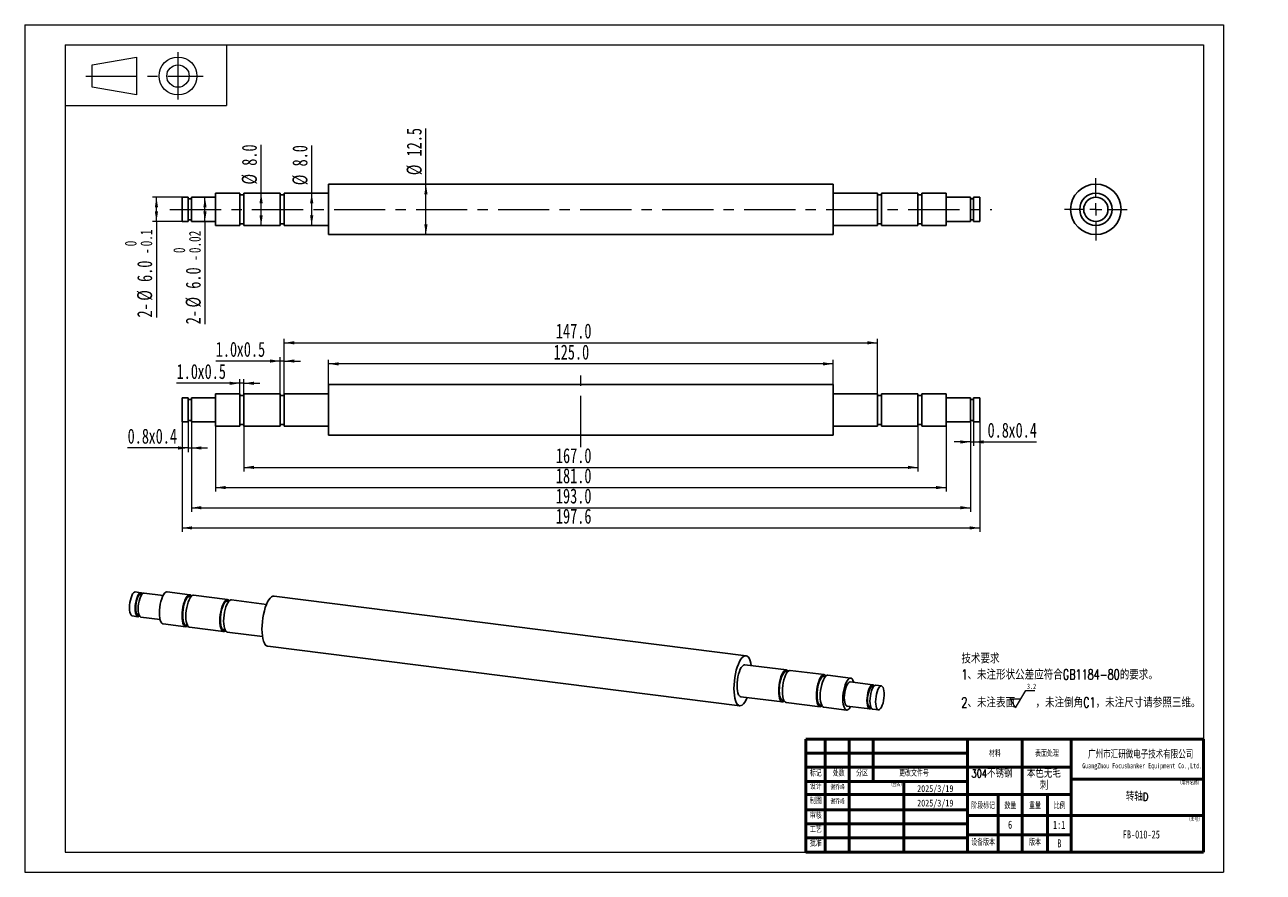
# Model space of a CAD drawing. Header units: millimetres. Extents: x 0 to 307, y 0 to 210.
import ezdxf

# ---------------------------------------------------------------- set-up
doc = ezdxf.new("R2010")
doc.units = ezdxf.units.MM
doc.linetypes.add('CENTERX2', pattern=[20.32, 12.7, -2.54, 2.54, -2.54])
doc.styles.add('SLDTEXTSTYLE0', font='TXT', dxfattribs={"width": 0.7, "bigfont": 'bigfont'})
doc.styles.add('SLDTEXTSTYLE1', font='TXT', dxfattribs={"width": 0.7})
doc.styles.add('SLDTEXTSTYLE2', font='TXT', dxfattribs={"width": 0.75, "bigfont": 'bigfont'})
doc.styles.add('SLDTEXTSTYLE3', font='TXT', dxfattribs={"width": 0.75})
doc.dimstyles.new('SLDDIMSTYLE0', dxfattribs={"dimtxt": 3.950146, "dimasz": 2.5, "dimexe": 0, "dimexo": 0.0625, "dimgap": 0.987537, "dimtad": 2, "dimdec": 1, "dimrnd": 1e-09, "dimzin": 12, "dimdsep": 46, "dimtxsty": 'SLDTEXTSTYLE1', "dimsah": 1, "dimcen": 0.09, "dimadec": 0, "dimazin": 3, "dimtfac": 1, "dimtofl": 0, "dimtmove": 0, "dimatfit": 3, "dimfxl": 0, "dimfrac": 2, "dimtolj": 1, "dimtzin": 12, "dimarcsym": 0})
doc.dimstyles.new('SLDDIMSTYLE1', dxfattribs={"dimtxt": 3.950146, "dimasz": 2.5, "dimexe": 0, "dimexo": 0.0625, "dimgap": 0.987537, "dimtad": 2, "dimdec": 1, "dimrnd": 1e-09, "dimzin": 4, "dimdsep": 46, "dimtxsty": 'SLDTEXTSTYLE1', "dimsah": 1, "dimcen": 0.09, "dimadec": 0, "dimazin": 1, "dimtfac": 1, "dimtofl": 0, "dimtmove": 0, "dimatfit": 3, "dimfxl": 0, "dimfrac": 2, "dimtolj": 1, "dimtzin": 12, "dimarcsym": 0})
doc.dimstyles.new('SLDDIMSTYLE2', dxfattribs={"dimtxt": 3.950146, "dimasz": 2.5, "dimexe": 0, "dimexo": 0.0625, "dimgap": 0.987537, "dimtad": 2, "dimdec": 1, "dimrnd": 1e-09, "dimzin": 4, "dimdsep": 46, "dimtxsty": 'SLDTEXTSTYLE1', "dimsah": 1, "dimcen": 0.09, "dimadec": 0, "dimazin": 1, "dimtol": 1, "dimtm": 0.02, "dimtfac": 1, "dimtofl": 0, "dimtmove": 0, "dimatfit": 3, "dimfxl": 0, "dimfrac": 2, "dimtolj": 1, "dimtzin": 0, "dimarcsym": 0})
doc.dimstyles.new('SLDDIMSTYLE3', dxfattribs={"dimtxt": 3.950146, "dimasz": 2.5, "dimexe": 0, "dimexo": 0.0625, "dimgap": 0.987537, "dimtad": 2, "dimdec": 1, "dimrnd": 1e-09, "dimzin": 4, "dimdsep": 46, "dimtxsty": 'SLDTEXTSTYLE1', "dimsah": 1, "dimcen": 0.09, "dimadec": 0, "dimazin": 1, "dimtol": 1, "dimtm": 0.1, "dimtfac": 1, "dimtdec": 1, "dimtofl": 0, "dimtmove": 0, "dimatfit": 3, "dimfxl": 0, "dimfrac": 2, "dimtolj": 1, "dimtzin": 0, "dimarcsym": 0})
doc.dimstyles.new('SLDDIMSTYLE4', dxfattribs={"dimtxt": 3.950146, "dimasz": 2.5, "dimexe": 0, "dimexo": 0.0625, "dimgap": 0.987537, "dimtad": 2, "dimdec": 1, "dimrnd": 1e-09, "dimzin": 4, "dimdsep": 46, "dimtxsty": 'SLDTEXTSTYLE1', "dimsah": 1, "dimcen": 0.09, "dimadec": 0, "dimazin": 1, "dimtfac": 1, "dimtmove": 0, "dimatfit": 0, "dimfxl": 0, "dimfrac": 2, "dimtolj": 1, "dimtzin": 12, "dimarcsym": 0})
doc.dimstyles.new('SLDDIMSTYLE5', dxfattribs={"dimtxt": 3.950146, "dimasz": 2.5, "dimexe": 0, "dimexo": 0.0625, "dimgap": 0.987537, "dimtad": 2, "dimdec": 1, "dimrnd": 1e-09, "dimdsep": 46, "dimtxsty": 'SLDTEXTSTYLE1', "dimsah": 1, "dimcen": 0.09, "dimadec": 0, "dimazin": 2, "dimtfac": 1, "dimtmove": 0, "dimatfit": 0, "dimfxl": 0, "dimfrac": 2, "dimtolj": 1, "dimtzin": 12, "dimarcsym": 0})

# ---------------------------------------------------------------- blocks, each defined once
blk = doc.blocks.new('SW_NOTE_0')
at = {"color": 0, "linetype": 'Continuous', "lineweight": 0}
for p, q in [((13.44, -10.29), (15.97, -6.01)), ((15.97, -6.01), (18.21, -6.01)), ((13.44, -10.29), (12.17, -8.15)), ((14.7, -8.15), (12.17, -8.15))]:
    blk.add_line(p, q, dxfattribs=at)
at = {"color": 0, "linetype": 'Continuous', "lineweight": 0, "attachment_point": 1}
for s, insert, char_height, style in [('技术要求', (0, 3.22), 2.5, 'SLDTEXTSTYLE0'), ('1、未注形状公差应符合GB1184-80的要求。', (0, -0.78), 2.5, 'SLDTEXTSTYLE0'), ('3.2', (16.24, -4.3), 1.323, 'SLDTEXTSTYLE1'), ('2、未注表面', (0, -7.68), 2.5, 'SLDTEXTSTYLE0'), ('，未注倒角C1，未注尺寸请参照三维。', (18.36, -7.68), 2.5, 'SLDTEXTSTYLE0')]:
    blk.add_mtext(s, dxfattribs=dict(at, insert=insert, char_height=char_height, style=style))
blk = doc.blocks.new('SW_NOTE_0_1')
at = {"color": 0, "linetype": 'Continuous', "lineweight": 0, "char_height": 2, "attachment_point": 2, "style": 'SLDTEXTSTYLE2'}
for s, insert in [('本色无毛', (5.25, 2.58)), ('刺', (5.31, -0.42))]:
    blk.add_mtext(s, dxfattribs=dict(at, insert=insert))
blk = doc.blocks.new('SW_NOTE_0_2')
at = {"color": 0, "linetype": 'Continuous', "lineweight": 0, "attachment_point": 2}
for s, insert, char_height, style in [('广州市汇研微电子技术有限公司', (16.21, 2.45), 1.9, 'SLDTEXTSTYLE0'), ('GuangZhou Focusbanker Equipment Co.,Ltd.', (16.58, -0.62), 1.3, 'SLDTEXTSTYLE1')]:
    blk.add_mtext(s, dxfattribs=dict(at, insert=insert, char_height=char_height, style=style))
blk = doc.blocks.new('_D')
at = {"color": 7, "linetype": 'Continuous', "lineweight": 0}
for p, q in [((99.38, 170.51), (99.38, 184.29)), ((99.38, 158.01), (99.38, 170.51))]:
    blk.add_line(p, q, dxfattribs=at)
at = {"color": 7, "linetype": 'Continuous', "lineweight": 18}
for points in [[(99.38, 170.51), (98.98, 168.01), (99.78, 168.01)], [(99.38, 158.01), (99.78, 160.51), (98.98, 160.51)]]:
    blk.add_solid(points, dxfattribs=at)
at = {"color": 7, "linetype": 'Continuous', "lineweight": 18, "char_height": 3.704, "attachment_point": 1, "rotation": 90, "style": 'SLDTEXTSTYLE1'}
for s, insert in [('12.5', (94.61, 177.37)), ('%%c', (94.61, 172.73))]:
    blk.add_mtext(s, dxfattribs=dict(at, insert=insert))
blk = doc.blocks.new('_D_1')
at = {"color": 7, "linetype": 'Continuous', "lineweight": 0}
for p, q in [((71.08, 168.26), (71.08, 180.08)), ((71.08, 160.26), (71.08, 168.26))]:
    blk.add_line(p, q, dxfattribs=at)
at = {"color": 7, "linetype": 'Continuous', "lineweight": 18}
for points in [[(71.08, 168.26), (70.68, 165.76), (71.48, 165.76)], [(71.08, 160.26), (71.48, 162.76), (70.68, 162.76)]]:
    blk.add_solid(points, dxfattribs=at)
at = {"color": 7, "linetype": 'Continuous', "lineweight": 18, "char_height": 3.704, "attachment_point": 1, "rotation": 90, "style": 'SLDTEXTSTYLE1'}
for s, insert in [('8.0', (66.31, 174.89)), ('%%c', (66.31, 170.24))]:
    blk.add_mtext(s, dxfattribs=dict(at, insert=insert))
blk = doc.blocks.new('_D_2')
at = {"color": 7, "linetype": 'Continuous', "lineweight": 0}
for p, q in [((58.55, 168.26), (58.55, 180.25)), ((58.55, 160.26), (58.55, 168.26))]:
    blk.add_line(p, q, dxfattribs=at)
at = {"color": 7, "linetype": 'Continuous', "lineweight": 18}
for points in [[(58.55, 168.26), (58.15, 165.76), (58.95, 165.76)], [(58.55, 160.26), (58.95, 162.76), (58.15, 162.76)]]:
    blk.add_solid(points, dxfattribs=at)
at = {"color": 7, "linetype": 'Continuous', "lineweight": 18, "char_height": 3.704, "attachment_point": 1, "rotation": 90, "style": 'SLDTEXTSTYLE1'}
for s, insert in [('8.0', (53.78, 175.06)), ('%%c', (53.78, 170.41))]:
    blk.add_mtext(s, dxfattribs=dict(at, insert=insert))
blk = doc.blocks.new('_D_3')
at = {"color": 7, "linetype": 'Continuous', "lineweight": 0}
for q in [(44.64, 167.26), (44.64, 135.78)]:
    blk.add_line((44.64, 161.26), q, dxfattribs=at)
at = {"color": 7, "linetype": 'Continuous', "lineweight": 18}
for points in [[(44.64, 167.26), (44.24, 164.76), (45.04, 164.76)], [(44.64, 161.26), (45.04, 163.76), (44.24, 163.76)]]:
    blk.add_solid(points, dxfattribs=at)
at = {"color": 7, "linetype": 'Continuous', "lineweight": 18, "attachment_point": 1, "rotation": 90, "style": 'SLDTEXTSTYLE1'}
for s, insert, char_height in [('0.02', (40.68, 153.42), 2.91), ('0', (36.8, 153.42), 2.91), ('6.0', (39.87, 144.59), 3.704), ('-', (40.68, 151.5), 2.91), ('%%c', (39.87, 139.94), 3.704), ('2-', (39.87, 135.78), 3.704)]:
    blk.add_mtext(s, dxfattribs=dict(at, insert=insert, char_height=char_height))
blk = doc.blocks.new('_D_4')
at = {"color": 7, "linetype": 'Continuous', "lineweight": 0}
for p, q in [((38.97, 167.26), (31.62, 167.26)), ((32.62, 161.26), (32.62, 167.26)), ((38.97, 161.26), (31.62, 161.26)), ((32.62, 161.26), (32.62, 137.46))]:
    blk.add_line(p, q, dxfattribs=at)
at = {"color": 7, "linetype": 'Continuous', "lineweight": 18}
for points in [[(32.62, 167.26), (32.22, 164.76), (33.02, 164.76)], [(32.62, 161.26), (33.02, 163.76), (32.22, 163.76)]]:
    blk.add_solid(points, dxfattribs=at)
at = {"color": 7, "linetype": 'Continuous', "lineweight": 18, "attachment_point": 1, "rotation": 90, "style": 'SLDTEXTSTYLE1'}
for s, insert, char_height in [('0.1', (28.66, 155.1), 2.91), ('0', (24.78, 155.1), 2.91), ('-', (28.66, 153.19), 2.91), ('6.0', (27.84, 146.27), 3.704), ('%%c', (27.84, 141.62), 3.704), ('2-', (27.84, 137.46), 3.704)]:
    blk.add_mtext(s, dxfattribs=dict(at, insert=insert, char_height=char_height))
blk = doc.blocks.new('SW_CENTERMARKSYMBOL_0')
at = {"color": 0, "linetype": 'Continuous', "lineweight": 18}
for p, q in [((0, 3), (0, 7.75)), ((-3, 0), (-7.75, 0)), ((0, 0), (-1.5, 0)), ((0, 0), (0, 1.5)), ((0, 0), (0, -1.5)), ((0, 0), (1.5, 0)), ((3, 0), (7.75, 0)), ((0, -3), (0, -7.75))]:
    blk.add_line(p, q, dxfattribs=at)
blk = doc.blocks.new('_D_5')
at = {"color": 7, "linetype": 'Continuous', "lineweight": 0}
for p, q in [((75.27, 120.82), (75.27, 126.97)), ((200.27, 125.97), (75.27, 125.97)), ((200.27, 120.82), (200.27, 126.97))]:
    blk.add_line(p, q, dxfattribs=at)
at = {"color": 7, "linetype": 'Continuous', "lineweight": 18}
for points in [[(75.27, 125.97), (77.77, 125.57), (77.77, 126.37)], [(200.27, 125.97), (197.77, 126.37), (197.77, 125.57)]]:
    blk.add_solid(points, dxfattribs=at)
at = {"color": 7, "linetype": 'Continuous', "lineweight": 18, "insert": (131.01, 130.74), "char_height": 3.704, "attachment_point": 1, "style": 'SLDTEXTSTYLE1'}
blk.add_mtext('125.0', dxfattribs=at)
blk = doc.blocks.new('_D_6')
at = {"color": 7, "linetype": 'Continuous', "lineweight": 0}
for p, q in [((64.27, 118.57), (64.27, 132.19)), ((211.27, 118.57), (211.27, 132.19)), ((64.27, 131.19), (211.27, 131.19))]:
    blk.add_line(p, q, dxfattribs=at)
at = {"color": 7, "linetype": 'Continuous', "lineweight": 18}
for points in [[(64.27, 131.19), (66.77, 130.79), (66.77, 131.59)], [(211.27, 131.19), (208.77, 131.59), (208.77, 130.79)]]:
    blk.add_solid(points, dxfattribs=at)
at = {"color": 7, "linetype": 'Continuous', "lineweight": 18, "insert": (131.58, 135.97), "char_height": 3.704, "attachment_point": 1, "style": 'SLDTEXTSTYLE1'}
blk.add_mtext('147.0', dxfattribs=at)
blk = doc.blocks.new('_D_7')
at = {"color": 7, "linetype": 'Continuous', "lineweight": 0}
for p, q in [((63.27, 126.67), (47.31, 126.67)), ((63.27, 118.57), (63.27, 127.67)), ((64.27, 126.67), (63.27, 126.67)), ((64.27, 118.57), (64.27, 127.67)), ((64.27, 126.67), (68.27, 126.67))]:
    blk.add_line(p, q, dxfattribs=at)
at = {"color": 7, "linetype": 'Continuous', "lineweight": 18}
for points in [[(63.27, 126.67), (60.77, 127.07), (60.77, 126.27)], [(64.27, 126.67), (66.77, 126.27), (66.77, 127.07)]]:
    blk.add_solid(points, dxfattribs=at)
at = {"color": 7, "linetype": 'Continuous', "lineweight": 18, "char_height": 3.704, "attachment_point": 1, "style": 'SLDTEXTSTYLE1'}
for s, insert in [('1.0', (47.31, 131.44)), ('x0.5', (52.5, 131.44))]:
    blk.add_mtext(s, dxfattribs=dict(at, insert=insert))
blk = doc.blocks.new('_D_8')
at = {"color": 7, "linetype": 'Continuous', "lineweight": 0}
for p, q in [((47.27, 110.57), (47.27, 94.32)), ((228.27, 110.57), (228.27, 94.32)), ((47.27, 95.32), (228.27, 95.32))]:
    blk.add_line(p, q, dxfattribs=at)
at = {"color": 7, "linetype": 'Continuous', "lineweight": 18}
for points in [[(47.27, 95.32), (49.77, 94.92), (49.77, 95.72)], [(228.27, 95.32), (225.77, 95.72), (225.77, 94.92)]]:
    blk.add_solid(points, dxfattribs=at)
at = {"color": 7, "linetype": 'Continuous', "lineweight": 18, "insert": (131.58, 100.09), "char_height": 3.704, "attachment_point": 1, "style": 'SLDTEXTSTYLE1'}
blk.add_mtext('181.0', dxfattribs=at)
blk = doc.blocks.new('_D_9')
at = {"color": 7, "linetype": 'Continuous', "lineweight": 0}
for p, q in [((41.27, 111.57), (41.27, 89.32)), ((234.27, 111.57), (234.27, 89.32)), ((41.27, 90.32), (234.27, 90.32))]:
    blk.add_line(p, q, dxfattribs=at)
at = {"color": 7, "linetype": 'Continuous', "lineweight": 18}
for points in [[(41.27, 90.32), (43.77, 89.92), (43.77, 90.72)], [(234.27, 90.32), (231.77, 90.72), (231.77, 89.92)]]:
    blk.add_solid(points, dxfattribs=at)
at = {"color": 7, "linetype": 'Continuous', "lineweight": 18, "insert": (131.58, 95.09), "char_height": 3.704, "attachment_point": 1, "style": 'SLDTEXTSTYLE1'}
blk.add_mtext('193.0', dxfattribs=at)
blk = doc.blocks.new('_D_10')
at = {"color": 7, "linetype": 'Continuous', "lineweight": 0}
for p, q in [((38.97, 111.57), (38.97, 84.32)), ((236.57, 111.57), (236.57, 84.32)), ((38.97, 85.32), (236.57, 85.32))]:
    blk.add_line(p, q, dxfattribs=at)
at = {"color": 7, "linetype": 'Continuous', "lineweight": 18}
for points in [[(38.97, 85.32), (41.47, 84.92), (41.47, 85.72)], [(236.57, 85.32), (234.07, 85.72), (234.07, 84.92)]]:
    blk.add_solid(points, dxfattribs=at)
at = {"color": 7, "linetype": 'Continuous', "lineweight": 18, "insert": (131.58, 90.09), "char_height": 3.704, "attachment_point": 1, "style": 'SLDTEXTSTYLE1'}
blk.add_mtext('197.6', dxfattribs=at)
blk = doc.blocks.new('_D_11')
at = {"color": 7, "linetype": 'Continuous', "lineweight": 0}
for p, q in [((234.27, 111.57), (234.27, 105.62)), ((235.07, 111.57), (235.07, 105.62)), ((234.27, 106.62), (230.27, 106.62)), ((234.27, 106.62), (235.07, 106.62)), ((235.07, 106.62), (250.62, 106.62))]:
    blk.add_line(p, q, dxfattribs=at)
at = {"color": 7, "linetype": 'Continuous', "lineweight": 18}
for points in [[(234.27, 106.62), (231.77, 107.02), (231.77, 106.22)], [(235.07, 106.62), (237.57, 106.22), (237.57, 107.02)]]:
    blk.add_solid(points, dxfattribs=at)
at = {"color": 7, "linetype": 'Continuous', "lineweight": 18, "char_height": 3.704, "attachment_point": 1, "style": 'SLDTEXTSTYLE1'}
for s, insert in [('0.8', (238.52, 111.4)), ('x0.4', (243.7, 111.4))]:
    blk.add_mtext(s, dxfattribs=dict(at, insert=insert))
blk = doc.blocks.new('_D_12')
at = {"color": 7, "linetype": 'Continuous', "lineweight": 0}
for p, q in [((40.47, 111.57), (40.47, 104.13)), ((41.27, 111.57), (41.27, 104.13)), ((40.47, 105.13), (25.48, 105.13)), ((40.47, 105.13), (41.27, 105.13)), ((41.27, 105.13), (45.27, 105.13))]:
    blk.add_line(p, q, dxfattribs=at)
at = {"color": 7, "linetype": 'Continuous', "lineweight": 18}
for points in [[(40.47, 105.13), (37.97, 105.53), (37.97, 104.73)], [(41.27, 105.13), (43.77, 104.73), (43.77, 105.53)]]:
    blk.add_solid(points, dxfattribs=at)
at = {"color": 7, "linetype": 'Continuous', "lineweight": 18, "char_height": 3.704, "attachment_point": 1, "style": 'SLDTEXTSTYLE1'}
for s, insert in [('0.8', (25.48, 109.91)), ('x0.4', (30.67, 109.91))]:
    blk.add_mtext(s, dxfattribs=dict(at, insert=insert))
blk = doc.blocks.new('_D_13')
at = {"color": 7, "linetype": 'Continuous', "lineweight": 0}
for p, q in [((53.27, 121.16), (37.61, 121.16)), ((53.27, 118.57), (53.27, 122.16)), ((54.27, 121.16), (53.27, 121.16)), ((54.27, 118.57), (54.27, 122.16)), ((54.27, 121.16), (58.27, 121.16))]:
    blk.add_line(p, q, dxfattribs=at)
at = {"color": 7, "linetype": 'Continuous', "lineweight": 18}
for points in [[(53.27, 121.16), (50.77, 121.56), (50.77, 120.76)], [(54.27, 121.16), (56.77, 120.76), (56.77, 121.56)]]:
    blk.add_solid(points, dxfattribs=at)
at = {"color": 7, "linetype": 'Continuous', "lineweight": 18, "char_height": 3.704, "attachment_point": 1, "style": 'SLDTEXTSTYLE1'}
for s, insert in [('1.0', (37.61, 125.94)), ('x0.5', (42.79, 125.94))]:
    blk.add_mtext(s, dxfattribs=dict(at, insert=insert))
blk = doc.blocks.new('_D_14')
at = {"color": 7, "linetype": 'Continuous', "lineweight": 0}
for p, q in [((54.27, 110.57), (54.27, 99.32)), ((221.27, 110.57), (221.27, 99.32)), ((54.27, 100.32), (221.27, 100.32))]:
    blk.add_line(p, q, dxfattribs=at)
at = {"color": 7, "linetype": 'Continuous', "lineweight": 18}
for points in [[(54.27, 100.32), (56.77, 99.92), (56.77, 100.72)], [(221.27, 100.32), (218.77, 100.72), (218.77, 99.92)]]:
    blk.add_solid(points, dxfattribs=at)
at = {"color": 7, "linetype": 'Continuous', "lineweight": 18, "insert": (131.58, 105.09), "char_height": 3.704, "attachment_point": 1, "style": 'SLDTEXTSTYLE1'}
blk.add_mtext('167.0', dxfattribs=at)

msp = doc.modelspace()

# ---------------------------------------------------------------- linework, layer by layer
at = {"color": 7, "linetype": 'Continuous', "lineweight": 18}
for p, q in [((0, 210), (297, 210)), ((0, 210), (0, 0)), ((297, 210), (297, 0)), ((10, 205), (292, 205)), ((10, 205), (10, 5)), ((10, 205), (50, 205)), ((10, 205), (10, 189.99)), ((50, 205), (50, 189.99)), ((292, 205), (292, 5)), ((16.7, 200.08), (27.64, 201.99)), ((16.7, 194.52), (16.7, 200.08)), ((27.64, 201.99), (27.64, 192.61)), ((27.64, 192.61), (16.7, 194.52)), ((10, 189.99), (50, 189.99)), ((10, 5), (292, 5)), ((0, 0), (297, 0))]:
    msp.add_line(p, q, dxfattribs=at)
at = {"color": 7, "linetype": 'CENTERX2', "lineweight": 18}
for p, q in [((37.96, 203.21), (37.96, 191.46)), ((15.14, 197.3), (44.21, 197.3)), ((35.97, 164.26), (239.57, 164.26)), ((137.77, 105.32), (137.77, 123.82))]:
    msp.add_line(p, q, dxfattribs=at)
at = {"color": 7, "linetype": 'Continuous', "lineweight": 25}
for p, q in [((200.27, 170.51), (75.27, 170.51)), ((75.27, 158.01), (75.27, 170.51)), ((200.27, 158.01), (200.27, 170.51)), ((40.47, 167.26), (38.97, 167.26)), ((38.97, 161.26), (38.97, 167.26)), ((40.47, 161.26), (40.47, 167.26)), ((41.27, 166.86), (40.47, 166.86)), ((47.27, 167.26), (41.27, 167.26)), ((41.27, 161.26), (41.27, 167.26)), ((53.27, 168.26), (47.27, 168.26)), ((47.27, 160.26), (47.27, 168.26)), ((53.27, 160.26), (53.27, 168.26)), ((54.27, 167.86), (53.27, 167.86)), ((63.27, 168.26), (54.27, 168.26)), ((54.27, 160.26), (54.27, 168.26)), ((63.27, 160.26), (63.27, 168.26)), ((64.27, 167.86), (63.27, 167.86)), ((75.27, 168.26), (64.27, 168.26)), ((64.27, 160.26), (64.27, 168.26)), ((211.27, 168.26), (200.27, 168.26)), ((211.27, 160.26), (211.27, 168.26)), ((212.27, 167.86), (211.27, 167.86)), ((221.27, 168.26), (212.27, 168.26)), ((212.27, 160.26), (212.27, 168.26)), ((221.27, 160.26), (221.27, 168.26)), ((222.27, 167.86), (221.27, 167.86)), ((228.27, 168.26), (222.27, 168.26)), ((222.27, 160.26), (222.27, 168.26)), ((228.27, 160.26), (228.27, 168.26)), ((234.27, 167.26), (228.27, 167.26)), ((234.27, 161.26), (234.27, 167.26)), ((235.07, 166.86), (234.27, 166.86)), ((236.57, 167.26), (235.07, 167.26)), ((235.07, 161.26), (235.07, 167.26)), ((236.57, 161.26), (236.57, 167.26)), ((38.97, 161.26), (40.47, 161.26)), ((40.47, 161.66), (41.27, 161.66)), ((41.27, 161.26), (47.27, 161.26)), ((47.27, 160.26), (53.27, 160.26)), ((53.27, 160.66), (54.27, 160.66)), ((54.27, 160.26), (63.27, 160.26)), ((63.27, 160.66), (64.27, 160.66)), ((64.27, 160.26), (75.27, 160.26)), ((200.27, 160.26), (211.27, 160.26)), ((211.27, 160.66), (212.27, 160.66)), ((212.27, 160.26), (221.27, 160.26)), ((221.27, 160.66), (222.27, 160.66)), ((222.27, 160.26), (228.27, 160.26)), ((228.27, 161.26), (234.27, 161.26)), ((234.27, 161.66), (235.07, 161.66)), ((235.07, 161.26), (236.57, 161.26)), ((75.27, 158.01), (200.27, 158.01)), ((200.27, 120.82), (75.27, 120.82)), ((75.27, 108.32), (75.27, 120.82)), ((200.27, 108.32), (200.27, 120.82)), ((40.47, 117.57), (38.97, 117.57)), ((38.97, 111.57), (38.97, 117.57)), ((40.47, 111.57), (40.47, 117.57)), ((41.27, 117.17), (40.47, 117.17)), ((47.27, 117.57), (41.27, 117.57)), ((41.27, 111.57), (41.27, 117.57)), ((53.27, 118.57), (47.27, 118.57)), ((47.27, 110.57), (47.27, 118.57)), ((53.27, 110.57), (53.27, 118.57)), ((54.27, 118.17), (53.27, 118.17)), ((63.27, 118.57), (54.27, 118.57)), ((54.27, 110.57), (54.27, 118.57)), ((63.27, 110.57), (63.27, 118.57)), ((64.27, 118.17), (63.27, 118.17)), ((75.27, 118.57), (64.27, 118.57)), ((64.27, 110.57), (64.27, 118.57)), ((211.27, 118.57), (200.27, 118.57)), ((211.27, 110.57), (211.27, 118.57)), ((212.27, 118.17), (211.27, 118.17)), ((221.27, 118.57), (212.27, 118.57)), ((212.27, 110.57), (212.27, 118.57)), ((221.27, 110.57), (221.27, 118.57)), ((222.27, 118.17), (221.27, 118.17)), ((228.27, 118.57), (222.27, 118.57)), ((222.27, 110.57), (222.27, 118.57)), ((228.27, 110.57), (228.27, 118.57)), ((234.27, 117.57), (228.27, 117.57)), ((234.27, 111.57), (234.27, 117.57)), ((235.07, 117.17), (234.27, 117.17)), ((236.57, 117.57), (235.07, 117.57)), ((235.07, 111.57), (235.07, 117.57)), ((236.57, 111.57), (236.57, 117.57)), ((38.97, 111.57), (40.47, 111.57)), ((40.47, 111.97), (41.27, 111.97)), ((41.27, 111.57), (47.27, 111.57)), ((47.27, 110.57), (53.27, 110.57)), ((53.27, 110.97), (54.27, 110.97)), ((54.27, 110.57), (63.27, 110.57)), ((63.27, 110.97), (64.27, 110.97)), ((64.27, 110.57), (75.27, 110.57)), ((200.27, 110.57), (211.27, 110.57)), ((211.27, 110.97), (212.27, 110.97)), ((212.27, 110.57), (221.27, 110.57)), ((221.27, 110.97), (222.27, 110.97)), ((222.27, 110.57), (228.27, 110.57)), ((228.27, 111.57), (234.27, 111.57)), ((234.27, 111.97), (235.07, 111.97)), ((235.07, 111.57), (236.57, 111.57)), ((75.27, 108.32), (200.27, 108.32)), ((28.79, 69.27), (27.39, 69.45)), ((29, 68.84), (28.74, 68.88)), ((34.28, 68.58), (29.54, 69.18)), ((40.89, 68.76), (35.28, 69.46)), ((41.2, 68.31), (40.84, 68.36)), ((50.25, 67.58), (41.83, 68.64)), ((178.68, 53.66), (61.75, 68.4)), ((50.55, 67.14), (50.2, 67.18)), ((59.88, 66.36), (51.18, 67.46)), ((26.64, 63.5), (28.04, 63.32)), ((28.09, 63.72), (28.35, 63.68)), ((28.79, 63.22), (33.53, 62.63)), ((34.28, 61.53), (39.89, 60.82)), ((39.94, 61.22), (40.3, 61.17)), ((40.83, 60.7), (49.25, 59.64)), ((49.3, 60.04), (49.65, 59.99)), ((50.18, 59.52), (58.88, 58.43)), ((60.19, 55.99), (177.12, 41.26)), ((188.69, 50.14), (178.4, 51.43)), ((189, 49.69), (188.64, 49.74)), ((198.04, 48.96), (189.62, 50.02)), ((198.35, 48.51), (197.99, 48.56)), ((204.59, 48.13), (198.98, 48.84)), ((210.08, 46.43), (204.46, 47.14)), ((210.28, 46), (210.03, 46.04)), ((212.23, 46.16), (210.82, 46.34)), ((177.4, 43.49), (187.69, 42.2)), ((187.74, 42.59), (188.1, 42.55)), ((188.62, 42.08), (197.04, 41.02)), ((197.09, 41.42), (197.45, 41.37)), ((197.98, 40.9), (203.59, 40.19)), ((203.71, 41.19), (209.33, 40.48)), ((209.38, 40.88), (209.63, 40.84)), ((210.07, 40.39), (211.48, 40.21))]:
    msp.add_line(p, q, dxfattribs=at)
at = {"color": 7, "linetype": 'Continuous', "lineweight": 50}
for p, q in [((193.54, 32.99), (291.99, 32.99)), ((193.54, 32.99), (193.54, 4.99)), ((198.33, 32.99), (198.33, 19.27)), ((204.27, 22.49), (204.27, 32.99)), ((210.2, 22.49), (210.2, 32.99)), ((233.54, 32.99), (233.54, 4.99)), ((247.07, 32.99), (247.07, 19.27)), ((259.24, 32.77), (259.24, 19.27)), ((291.99, 32.99), (291.99, 4.99)), ((193.54, 29.49), (233.54, 29.49)), ((193.54, 29.49), (198.54, 29.49)), ((193.54, 26.02), (233.54, 26.02)), ((193.54, 26.02), (198.54, 26.02)), ((259.24, 26.02), (233.54, 26.02)), ((193.54, 22.49), (233.54, 22.49)), ((193.54, 22.49), (198.33, 22.49)), ((198.33, 22.49), (198.33, 19.27)), ((204.27, 19.27), (204.27, 22.49)), ((217.76, 22.49), (217.76, 4.99)), ((259.24, 23.08), (291.99, 23.08)), ((193.54, 19.27), (198.33, 19.27)), ((193.54, 19.27), (198.33, 19.27)), ((198.33, 19.27), (204.27, 19.27)), ((198.33, 19.27), (198.33, 15.49)), ((198.33, 19.27), (204.27, 19.27)), ((198.33, 19.27), (198.33, 15.49)), ((204.27, 19.27), (204.27, 15.49)), ((204.27, 19.27), (213.97, 19.27)), ((204.27, 19.27), (213.97, 19.27)), ((219.54, 19.27), (213.97, 19.27)), ((225.54, 19.27), (219.54, 19.27)), ((234.9, 19.27), (225.54, 19.27)), ((259.24, 19.27), (234.9, 19.27)), ((241.16, 19.27), (241.16, 4.99)), ((247.07, 19.27), (247.07, 4.99)), ((253.33, 19.27), (253.33, 4.99)), ((259.24, 14.02), (259.24, 19.27)), ((193.54, 15.49), (198.33, 15.49)), ((198.33, 15.49), (193.54, 15.49)), ((198.33, 15.49), (198.33, 11.99)), ((198.33, 15.49), (204.27, 15.49)), ((204.27, 15.49), (198.33, 15.49)), ((198.33, 15.49), (198.33, 11.99)), ((204.27, 15.49), (204.27, 11.99)), ((213.97, 15.49), (204.27, 15.49)), ((219.54, 15.49), (213.97, 15.49)), ((225.54, 15.49), (219.54, 15.49)), ((233.54, 15.49), (225.54, 15.49)), ((259.24, 14.02), (233.54, 14.02)), ((259.24, 14.02), (291.99, 14.02)), ((259.24, 14.02), (259.24, 9.3)), ((198.33, 11.99), (193.54, 11.99)), ((193.54, 11.99), (198.33, 11.99)), ((198.33, 11.99), (198.33, 8.49)), ((204.27, 11.99), (198.33, 11.99)), ((198.33, 11.99), (204.27, 11.99)), ((198.33, 11.99), (198.33, 8.49)), ((204.27, 11.99), (204.27, 8.49)), ((213.97, 11.99), (204.27, 11.99)), ((219.54, 11.99), (213.97, 11.99)), ((225.54, 11.99), (219.54, 11.99)), ((233.54, 11.99), (225.54, 11.99)), ((259.24, 9.3), (233.54, 9.3)), ((259.24, 4.99), (259.24, 9.3)), ((193.54, 8.49), (198.33, 8.49)), ((198.33, 8.49), (193.54, 8.49)), ((198.33, 8.49), (198.33, 4.99)), ((198.33, 8.49), (204.27, 8.49)), ((198.33, 8.49), (204.27, 8.49)), ((198.33, 8.49), (198.33, 4.99)), ((204.27, 8.49), (204.27, 4.99)), ((213.97, 8.49), (204.27, 8.49)), ((219.54, 8.49), (213.97, 8.49)), ((225.54, 8.49), (219.54, 8.49)), ((233.54, 8.49), (225.54, 8.49)), ((193.54, 4.99), (291.99, 4.99))]:
    msp.add_line(p, q, dxfattribs=at)
at = {"color": 7, "linetype": 'Continuous', "lineweight": 25, "flags": 128}
for points in [[(25.95, 65.54), (25.98, 66.17), (26.05, 66.81), (26.17, 67.44), (26.33, 68.02), (26.52, 68.53), (26.73, 68.95), (26.96, 69.25), (27.19, 69.41), (27.39, 69.45)], [(27.36, 65.36), (27.38, 65.99), (27.46, 66.63), (27.57, 67.26), (27.73, 67.85), (27.92, 68.36), (28.13, 68.77), (28.36, 69.07), (28.59, 69.24), (28.81, 69.27), (29.01, 69.16), (29.14, 69.01)], [(27.5, 65.48), (27.52, 66.07), (27.6, 66.67), (27.71, 67.25), (27.87, 67.78), (28.05, 68.23), (28.26, 68.57), (28.47, 68.79), (28.68, 68.88), (28.74, 68.88)], [(28.11, 65.27), (28.13, 65.9), (28.2, 66.54), (28.32, 67.17), (28.48, 67.75), (28.67, 68.26), (28.88, 68.68), (29.11, 68.97), (29.34, 69.14), (29.54, 69.18)], [(33.36, 64.25), (33.39, 64.96), (33.46, 65.69), (33.58, 66.42), (33.73, 67.11), (33.93, 67.75), (34.15, 68.31), (34.39, 68.78), (34.65, 69.13), (34.91, 69.36), (35.17, 69.46), (35.28, 69.46)], [(38.98, 63.54), (39, 64.25), (39.07, 64.99), (39.19, 65.71), (39.35, 66.41), (39.54, 67.04), (39.76, 67.61), (40, 68.07), (40.26, 68.43), (40.52, 68.66), (40.78, 68.76), (41.02, 68.72), (41.24, 68.55), (41.33, 68.44)], [(39.12, 63.66), (39.14, 64.35), (39.22, 65.05), (39.33, 65.74), (39.49, 66.39), (39.68, 66.99), (39.9, 67.49), (40.14, 67.9), (40.39, 68.18), (40.64, 68.33), (40.84, 68.36)], [(39.91, 63.42), (39.94, 64.14), (40.01, 64.87), (40.12, 65.59), (40.28, 66.29), (40.47, 66.93), (40.7, 67.49), (40.94, 67.96), (41.2, 68.31), (41.46, 68.54), (41.71, 68.64), (41.83, 68.64)], [(48.33, 62.36), (48.35, 63.08), (48.43, 63.81), (48.54, 64.53), (48.7, 65.23), (48.89, 65.87), (49.11, 66.43), (49.36, 66.89), (49.61, 67.25), (49.88, 67.48), (50.13, 67.58), (50.38, 67.54), (50.6, 67.37), (50.68, 67.26)], [(58.76, 60.25), (58.79, 61.15), (58.86, 62.07), (58.98, 63), (59.14, 63.9), (59.35, 64.77), (59.59, 65.59), (59.87, 66.32), (60.16, 66.97), (60.48, 67.51), (60.8, 67.92), (61.14, 68.22), (61.46, 68.37), (61.75, 68.4)], [(26.64, 63.5), (26.52, 63.54), (26.33, 63.71), (26.17, 64.02), (26.05, 64.44), (25.98, 64.95), (25.95, 65.54)], [(28.44, 63.49), (28.36, 63.42), (28.13, 63.32), (27.92, 63.36), (27.73, 63.53), (27.57, 63.84), (27.46, 64.26), (27.38, 64.77), (27.36, 65.36)], [(28.09, 63.72), (28.05, 63.72), (27.87, 63.85), (27.71, 64.1), (27.6, 64.47), (27.52, 64.94), (27.5, 65.48)], [(28.79, 63.22), (28.67, 63.26), (28.48, 63.44), (28.32, 63.74), (28.2, 64.16), (28.13, 64.68), (28.11, 65.27)], [(48.47, 62.49), (48.5, 63.17), (48.57, 63.87), (48.69, 64.56), (48.85, 65.21), (49.04, 65.81), (49.26, 66.31), (49.5, 66.72), (49.75, 67), (49.99, 67.16), (50.2, 67.18)], [(49.27, 62.24), (49.29, 62.96), (49.36, 63.69), (49.48, 64.42), (49.64, 65.11), (49.83, 65.75), (50.05, 66.31), (50.29, 66.78), (50.55, 67.13), (50.81, 67.36), (51.07, 67.46), (51.18, 67.46)], [(34.28, 61.53), (34.15, 61.56), (33.93, 61.73), (33.73, 62.03), (33.58, 62.45), (33.46, 62.97), (33.39, 63.58), (33.36, 64.25)], [(40.39, 61.02), (40.26, 60.92), (40, 60.82), (39.76, 60.86), (39.54, 61.03), (39.35, 61.32), (39.19, 61.74), (39.07, 62.26), (39, 62.87), (38.98, 63.54)], [(39.94, 61.22), (39.9, 61.22), (39.68, 61.34), (39.49, 61.59), (39.33, 61.97), (39.22, 62.45), (39.14, 63.02), (39.12, 63.66)], [(40.83, 60.7), (40.7, 60.74), (40.47, 60.91), (40.28, 61.21), (40.12, 61.62), (40.01, 62.14), (39.94, 62.75), (39.91, 63.42)], [(49.75, 59.84), (49.61, 59.74), (49.36, 59.64), (49.11, 59.68), (48.89, 59.85), (48.7, 60.15), (48.54, 60.56), (48.43, 61.08), (48.35, 61.69), (48.33, 62.36)], [(49.3, 60.04), (49.26, 60.04), (49.04, 60.16), (48.85, 60.41), (48.69, 60.79), (48.57, 61.27), (48.5, 61.85), (48.47, 62.49)], [(50.18, 59.52), (50.05, 59.56), (49.83, 59.73), (49.64, 60.03), (49.48, 60.44), (49.36, 60.97), (49.29, 61.57), (49.27, 62.24)], [(60.19, 55.99), (60.16, 56), (59.87, 56.12), (59.59, 56.37), (59.35, 56.76), (59.14, 57.26), (58.98, 57.88), (58.86, 58.6), (58.79, 59.39), (58.76, 60.25)], [(175.69, 45.51), (175.71, 46.41), (175.79, 47.34), (175.91, 48.26), (176.07, 49.17), (176.28, 50.04), (176.52, 50.85), (176.79, 51.59), (177.09, 52.24), (177.41, 52.77), (177.73, 53.19), (178.06, 53.48), (178.39, 53.64), (178.7, 53.66), (179, 53.54), (179.27, 53.28), (179.52, 52.9), (179.72, 52.39), (179.89, 51.78), (179.99, 51.23)], [(176.48, 46.22), (176.51, 46.93), (176.58, 47.66), (176.69, 48.39), (176.85, 49.08), (177.04, 49.72), (177.27, 50.28), (177.51, 50.75), (177.77, 51.1), (178.03, 51.33), (178.28, 51.43), (178.4, 51.43)], [(186.77, 44.92), (186.8, 45.63), (186.87, 46.37), (186.98, 47.09), (187.14, 47.79), (187.33, 48.42), (187.56, 48.99), (187.8, 49.45), (188.06, 49.81), (188.32, 50.04), (188.57, 50.14), (188.82, 50.1), (189.04, 49.93), (189.12, 49.82)], [(186.91, 45.04), (186.94, 45.73), (187.01, 46.43), (187.13, 47.12), (187.29, 47.77), (187.48, 48.37), (187.7, 48.87), (187.94, 49.28), (188.19, 49.56), (188.43, 49.71), (188.64, 49.74)], [(187.71, 44.8), (187.73, 45.52), (187.8, 46.25), (187.92, 46.97), (188.08, 47.67), (188.27, 48.31), (188.49, 48.87), (188.73, 49.33), (188.99, 49.69), (189.25, 49.92), (189.51, 50.02), (189.62, 50.02)], [(177.4, 43.49), (177.27, 43.53), (177.04, 43.7), (176.85, 44), (176.69, 44.42), (176.58, 44.94), (176.51, 45.54), (176.48, 46.22)], [(196.13, 43.74), (196.15, 44.46), (196.22, 45.19), (196.34, 45.91), (196.5, 46.61), (196.69, 47.25), (196.91, 47.81), (197.15, 48.27), (197.41, 48.63), (197.67, 48.86), (197.93, 48.96), (198.17, 48.92), (198.39, 48.75), (198.48, 48.64)], [(196.27, 43.87), (196.29, 44.55), (196.36, 45.25), (196.48, 45.94), (196.64, 46.59), (196.83, 47.19), (197.05, 47.69), (197.29, 48.1), (197.54, 48.38), (197.79, 48.54), (197.99, 48.56)], [(197.06, 43.62), (197.09, 44.34), (197.16, 45.07), (197.27, 45.8), (197.43, 46.49), (197.62, 47.13), (197.85, 47.69), (198.09, 48.16), (198.35, 48.51), (198.61, 48.74), (198.86, 48.84), (198.98, 48.84)], [(202.67, 42.92), (202.7, 43.63), (202.77, 44.36), (202.89, 45.09), (203.04, 45.78), (203.24, 46.42), (203.46, 46.98), (203.7, 47.45), (203.96, 47.8), (204.22, 48.03), (204.48, 48.13), (204.72, 48.09), (204.94, 47.92), (205.13, 47.63), (205.29, 47.21), (205.34, 47.03)], [(203.03, 43.23), (203.05, 43.86), (203.13, 44.5), (203.24, 45.13), (203.4, 45.71), (203.59, 46.22), (203.8, 46.64), (204.03, 46.94), (204.26, 47.11), (204.46, 47.14)], [(208.64, 42.52), (208.67, 43.15), (208.74, 43.79), (208.86, 44.42), (209.01, 45.01), (209.2, 45.52), (209.42, 45.93), (209.64, 46.23), (209.87, 46.4), (210.09, 46.43), (210.3, 46.32), (210.42, 46.17)], [(208.78, 42.65), (208.81, 43.23), (208.88, 43.83), (209, 44.41), (209.15, 44.94), (209.34, 45.39), (209.54, 45.73), (209.75, 45.95), (209.96, 46.04), (210.03, 46.04)], [(209.39, 42.43), (209.41, 43.06), (209.49, 43.7), (209.6, 44.33), (209.76, 44.91), (209.95, 45.42), (210.17, 45.84), (210.39, 46.14), (210.62, 46.3), (210.82, 46.34)], [(210.79, 42.25), (210.82, 42.88), (210.89, 43.52), (211.01, 44.15), (211.17, 44.74), (211.36, 45.25), (211.57, 45.66), (211.79, 45.96), (212.02, 46.13), (212.25, 46.16), (212.45, 46.05), (212.62, 45.81), (212.76, 45.44), (212.86, 44.97), (212.91, 44.42), (212.91, 43.81), (212.86, 43.17), (212.76, 42.53), (212.62, 41.92), (212.45, 41.37), (212.25, 40.9), (212.02, 40.55), (211.79, 40.31), (211.57, 40.21), (211.36, 40.25), (211.17, 40.42), (211.01, 40.73), (210.89, 41.15), (210.82, 41.66), (210.79, 42.25)], [(178.99, 43.29), (178.7, 42.69), (178.39, 42.15), (178.06, 41.73), (177.73, 41.44), (177.41, 41.28), (177.09, 41.27), (176.79, 41.39), (176.52, 41.64), (176.28, 42.03), (176.07, 42.53), (175.91, 43.15), (175.79, 43.86), (175.71, 44.66), (175.69, 45.51)], [(188.19, 42.4), (188.06, 42.3), (187.8, 42.2), (187.56, 42.23), (187.33, 42.41), (187.14, 42.7), (186.98, 43.12), (186.87, 43.64), (186.8, 44.25), (186.77, 44.92)], [(187.74, 42.59), (187.7, 42.6), (187.48, 42.72), (187.29, 42.97), (187.13, 43.35), (187.01, 43.83), (186.94, 44.4), (186.91, 45.04)], [(188.62, 42.08), (188.49, 42.12), (188.27, 42.29), (188.08, 42.59), (187.92, 43), (187.8, 43.52), (187.73, 44.13), (187.71, 44.8)], [(197.54, 41.22), (197.41, 41.12), (197.15, 41.02), (196.91, 41.06), (196.69, 41.23), (196.5, 41.53), (196.34, 41.94), (196.22, 42.46), (196.15, 43.07), (196.13, 43.74)], [(197.09, 41.42), (197.05, 41.42), (196.83, 41.54), (196.64, 41.79), (196.48, 42.17), (196.36, 42.65), (196.29, 43.22), (196.27, 43.87)], [(197.98, 40.9), (197.85, 40.94), (197.62, 41.11), (197.43, 41.41), (197.27, 41.82), (197.16, 42.34), (197.09, 42.95), (197.06, 43.62)], [(203.71, 41.19), (203.59, 41.23), (203.4, 41.4), (203.24, 41.71), (203.13, 42.13), (203.05, 42.64), (203.03, 43.23)], [(204.59, 41.08), (204.48, 40.88), (204.22, 40.52), (203.96, 40.29), (203.7, 40.19), (203.46, 40.23), (203.24, 40.4), (203.04, 40.7), (202.89, 41.12), (202.77, 41.64), (202.7, 42.24), (202.67, 42.92)], [(209.73, 40.65), (209.64, 40.58), (209.42, 40.48), (209.2, 40.52), (209.01, 40.69), (208.86, 41), (208.74, 41.42), (208.67, 41.93), (208.64, 42.52)], [(209.38, 40.88), (209.34, 40.88), (209.15, 41.01), (209, 41.26), (208.88, 41.63), (208.81, 42.1), (208.78, 42.65)], [(210.07, 40.39), (209.95, 40.42), (209.76, 40.6), (209.6, 40.91), (209.49, 41.33), (209.41, 41.84), (209.39, 42.43)]]:
    msp.add_lwpolyline(points, dxfattribs=at)
at = {"color": 7, "linetype": 'Continuous', "lineweight": 18}
for radius in [4.69, 2.78]:
    msp.add_circle((37.96, 197.3), radius, dxfattribs=at)
at = {"color": 7, "linetype": 'Continuous', "lineweight": 25}
for radius in [6.25, 4, 3]:
    msp.add_circle((265.35, 164.26), radius, dxfattribs=at)

# ---------------------------------------------------------------- block references
at = {"color": 7, "linetype": 'Continuous', "lineweight": 18}
msp.add_blockref('SW_CENTERMARKSYMBOL_0', (265.35, 164.26), dxfattribs=at)
at = {"color": 7, "linetype": 'Continuous', "lineweight": 0}
for name, p in [('SW_NOTE_0', (232.04, 51.02)), ('SW_NOTE_0_2', (260.25, 27.66)), ('SW_NOTE_0_1', (247.22, 22.88))]:
    msp.add_blockref(name, p, dxfattribs=at)

# ---------------------------------------------------------------- texts
at = {"color": 7, "linetype": 'Continuous', "lineweight": 0, "attachment_point": 2}
for s, insert, char_height, style in [('材料', (240.34, 30.16), 1.5, 'SLDTEXTSTYLE0'), ('表面处理', (253.23, 30.16), 1.5, 'SLDTEXTSTYLE0'), ('标记', (195.97, 25.26), 1.5, 'SLDTEXTSTYLE0'), ('处数', (201.65, 25.26), 1.5, 'SLDTEXTSTYLE0'), ('分区', (207.44, 25.26), 1.5, 'SLDTEXTSTYLE0'), ('更改文件号', (220.29, 25.26), 1.5, 'SLDTEXTSTYLE0'), ('304不锈钢', (239.61, 25.48), 2, 'SLDTEXTSTYLE2'), ('设计', (195.97, 22.02), 1.5, 'SLDTEXTSTYLE0'), ('谢乔峰', (201.37, 21.64), 1.2, 'SLDTEXTSTYLE0'), ('（签名）', (215.97, 22.29), 1, 'SLDTEXTSTYLE0'), ('2025/3/19', (225.57, 21.58), 1.7, 'SLDTEXTSTYLE3'), ('（零件名称）', (288.59, 22.63), 1, 'SLDTEXTSTYLE0'), ('制图', (195.97, 18.41), 1.5, 'SLDTEXTSTYLE0'), ('转轴D', (275.55, 19.71), 2, 'SLDTEXTSTYLE2'), ('谢乔峰', (201.37, 18.09), 1.2, 'SLDTEXTSTYLE0'), ('2025/3/19', (225.57, 17.99), 1.7, 'SLDTEXTSTYLE3'), ('阶段标记', (237.42, 17.23), 1.5, 'SLDTEXTSTYLE0'), ('数量', (244.15, 17.23), 1.5, 'SLDTEXTSTYLE0'), ('重量', (250.28, 17.23), 1.5, 'SLDTEXTSTYLE0'), ('比例', (256.36, 17.23), 1.5, 'SLDTEXTSTYLE0'), ('审核', (195.97, 14.78), 1.5, 'SLDTEXTSTYLE0'), ('6', (244.1, 12.78), 2, 'SLDTEXTSTYLE3'), ('1:1', (256.26, 12.75), 2, 'SLDTEXTSTYLE3'), ('（图号）', (289.78, 13.66), 1, 'SLDTEXTSTYLE0'), ('工艺', (195.97, 11.32), 1.5, 'SLDTEXTSTYLE0'), ('FB-010-25', (276.61, 10.36), 2, 'SLDTEXTSTYLE3'), ('批准', (195.97, 7.89), 1.5, 'SLDTEXTSTYLE0'), ('设备版本', (237.42, 8.13), 1.5, 'SLDTEXTSTYLE0'), ('版本', (250.28, 8.13), 1.5, 'SLDTEXTSTYLE0'), ('B', (256.31, 8.15), 2, 'SLDTEXTSTYLE3')]:
    msp.add_mtext(s, dxfattribs=dict(at, insert=insert, char_height=char_height, style=style))

# ---------------------------------------------------------------- dimensions: what is measured, and where the dimension line sits
at = {"color": 7, "linetype": 'Continuous', "lineweight": 18}
for base, p1, p2, text, dimstyle, picture, middle in [((99.38, 170.51), (75.27, 158.01), (75.27, 170.51), '%%c<>', 'SLDDIMSTYLE0', '_D', (99.38, 178.51)), ((58.55, 168.26), (54.27, 160.26), (54.27, 168.26), '%%c<>', 'SLDDIMSTYLE1', '_D_2', (58.55, 175.33)), ((71.08, 168.26), (75.27, 160.26), (75.27, 168.26), '%%c<>', 'SLDDIMSTYLE1', '_D_1', (71.08, 175.16)), ((32.62, 167.26), (38.97, 161.26), (38.97, 167.26), '2-%%c<>', 'SLDDIMSTYLE3', '_D_4', (32.62, 148.32)), ((44.64, 167.26), (47.27, 161.26), (47.27, 167.26), '2-%%c<>', 'SLDDIMSTYLE2', '_D_3', (44.64, 147.31))]:
    dim = msp.add_linear_dim(base=base, p1=p1, p2=p2, angle=90, text=text, dimstyle=dimstyle, dxfattribs=at)
    dim.commit()
    dim.dimension.update_dxf_attribs({"geometry": picture, "text_midpoint": middle, "dimtype": 160})
for base, p1, p2, picture, middle in [((211.27, 131.19), (64.27, 118.57), (211.27, 118.57), '_D_6', (135.9, 131.19)), ((75.27, 125.97), (200.27, 120.82), (75.27, 120.82), '_D_5', (135.33, 125.97)), ((228.27, 95.32), (47.27, 110.57), (228.27, 110.57), '_D_8', (135.9, 95.32)), ((221.27, 100.32), (54.27, 110.57), (221.27, 110.57), '_D_14', (135.9, 100.32))]:
    dim = msp.add_linear_dim(base=base, p1=p1, p2=p2, dimstyle='SLDDIMSTYLE1', dxfattribs=at)
    dim.commit()
    dim.dimension.update_dxf_attribs({"geometry": picture, "text_midpoint": middle, "dimtype": 160})
for base, p1, p2, text, dimstyle, picture, middle in [((63.27, 126.67), (64.27, 118.57), (63.27, 118.57), '<>x0.5', 'SLDDIMSTYLE4', '_D_7', (53.36, 126.67)), ((53.27, 121.16), (54.27, 118.57), (53.27, 118.57), '<>x0.5', 'SLDDIMSTYLE4', '_D_13', (43.66, 121.16)), ((41.27, 105.13), (40.47, 111.57), (41.27, 111.57), '<>x0.4', 'SLDDIMSTYLE5', '_D_12', (31.53, 105.13)), ((235.07, 106.62), (234.27, 111.57), (235.07, 111.57), '<>x0.4', 'SLDDIMSTYLE5', '_D_11', (244.57, 106.62))]:
    dim = msp.add_linear_dim(base=base, p1=p1, p2=p2, text=text, dimstyle=dimstyle, dxfattribs=at)
    dim.commit()
    dim.dimension.update_dxf_attribs({"geometry": picture, "text_midpoint": middle, "dimtype": 160})
for base, p1, p2, dimstyle, picture, middle in [((236.57, 85.32), (38.97, 111.57), (236.57, 111.57), 'SLDDIMSTYLE0', '_D_10', (135.9, 85.32)), ((234.27, 90.32), (41.27, 111.57), (234.27, 111.57), 'SLDDIMSTYLE1', '_D_9', (135.9, 90.32))]:
    dim = msp.add_linear_dim(base=base, p1=p1, p2=p2, angle=0, dimstyle=dimstyle, dxfattribs=at)
    dim.commit()
    dim.dimension.update_dxf_attribs({"geometry": picture, "text_midpoint": middle, "dimtype": 160})

doc.saveas('drawing.dxf')
